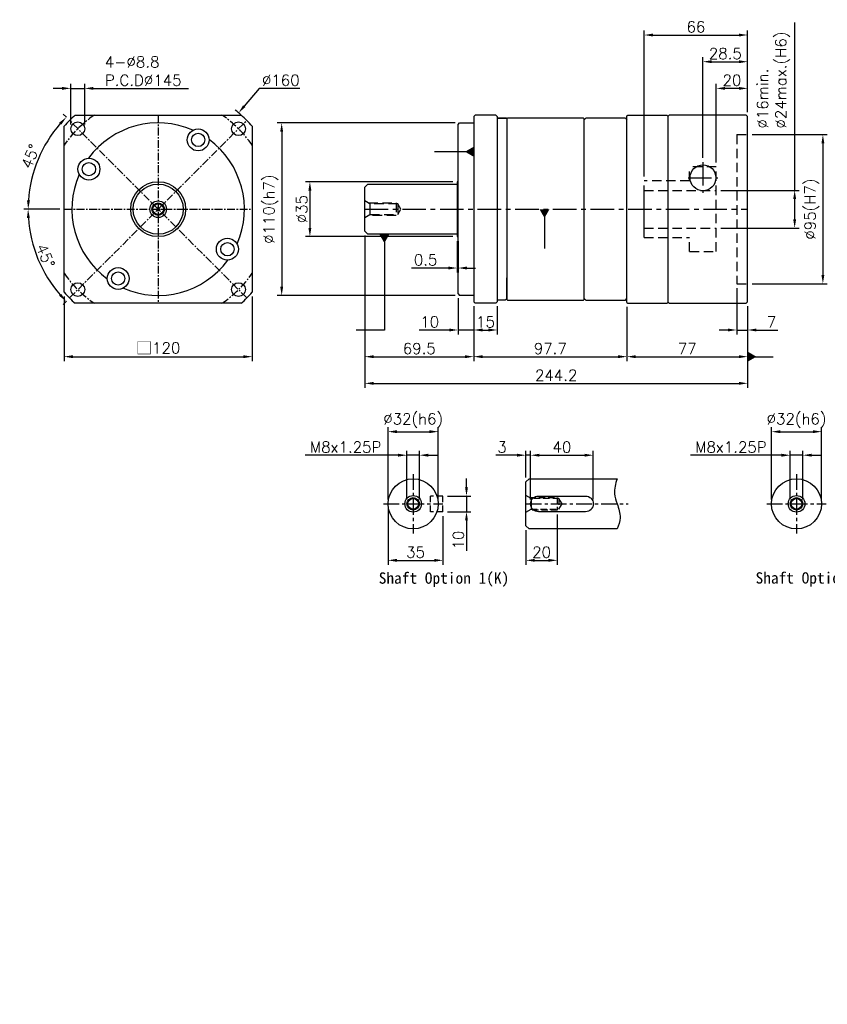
# Model space of a CAD drawing. Header units: millimetres. Extents: x -264 to 775, y -19 to 608.
# Tile 1 of 2: x -264 to 251, y -19 to 608. Entities that reach past the tile are written whole.
import ezdxf

# ---------------------------------------------------------------- set-up
doc = ezdxf.new("R2010")
doc.units = ezdxf.units.MM
doc.header["$LTSCALE"] = 4
doc.linetypes.add('CENTER', pattern=[2, 1.25, -0.25, 0.25, -0.25])
doc.linetypes.add('DASHED', pattern=[0.75, 0.5, -0.25])
for name, color, linetype in [('DIM', 6, 'Continuous'), ('MF120X1-010', 7, 'Continuous'), ('MF120X1-011', 7, 'Continuous'), ('MF120X1-012', 7, 'Continuous'), ('MF120X1-211', 7, 'Continuous'), ('圖框', 7, 'Continuous')]:
    doc.layers.add(name, color=color, linetype=linetype)
doc.styles.get("Standard").update_dxf_attribs({"font": 'romans.shx'})
doc.dimstyles.new('R', dxfattribs={"dimscale": 2.8, "dimtxt": 2.5, "dimasz": 2, "dimexe": 1, "dimexo": 1, "dimgap": 0.6, "dimtad": 1, "dimtoh": 1, "dimdec": 4, "dimdsep": 46, "dimtxsty": 'Standard', "dimcen": 0.5, "dimdle": 1, "dimclrt": 7, "dimadec": 4, "dimazin": 2, "dimtfac": 1, "dimtdec": 4, "dimtofl": 0, "dimtmove": 0, "dimatfit": 3, "dimfxl": 0, "dimtolj": 1, "dimarcsym": 0})
doc.dimstyles.get("Standard").update_dxf_attribs({"dimscale": 2.8, "dimtxt": 2.5, "dimasz": 2, "dimexe": 1, "dimexo": 1, "dimgap": 0.6, "dimtad": 1, "dimdec": 4, "dimdsep": 46, "dimtxsty": 'Standard', "dimcen": 0.5, "dimdle": 1, "dimclrt": 7, "dimadec": 4, "dimazin": 2, "dimtfac": 1, "dimtdec": 4, "dimtofl": 0, "dimtmove": 0, "dimatfit": 3, "dimfxl": 0, "dimtolj": 1, "dimarcsym": 0})

# ---------------------------------------------------------------- blocks, each defined once
blk = doc.blocks.new('*D24')
at = {"layer": 'Defpoints', "color": 0, "ltscale": 2}
for p in [(-119.05, 544.18), (-235.62, 487.61), (-115.62, 487.61), (-255.76, 466.13), (-232.19, 431.04)]:
    blk.add_point(p, dxfattribs=at)
at = {"layer": '圖框', "color": 0, "lineweight": -2, "ltscale": 2}
for p, q in [((-238.42, 487.61), (-261.39, 487.61)), ((-234.17, 429.06), (-236.27, 426.96))]:
    blk.add_line(p, q, dxfattribs=at)
blk.add_arc((-175.62, 487.61), 82.97, 183.86796, 221.13204, dxfattribs=at)
at = {"layer": '圖框', "color": 0, "ltscale": 2}
for points in [[(-259.33, 481.98), (-257.47, 482.04), (-258.59, 487.61)], [(-237.43, 433.67), (-238.79, 432.39), (-234.29, 428.94)]]:
    blk.add_solid(points, dxfattribs=at)
at = {"layer": '圖框', "color": 7, "ltscale": 2, "insert": (-247.49, 457.84), "char_height": 7, "attachment_point": 5, "rotation": 292.5}
blk.add_mtext('\\A1;45°', dxfattribs=at)
blk = doc.blocks.new('*D25')
at = {"layer": 'Defpoints', "color": 0, "ltscale": 2}
for p in [(-232.19, 544.18), (-247.42, 529.06), (-235.62, 487.61), (-115.62, 487.61), (-119.05, 431.04)]:
    blk.add_point(p, dxfattribs=at)
at = {"layer": '圖框', "color": 0, "lineweight": -2, "ltscale": 2}
for p, q in [((-234.17, 546.16), (-236.22, 548.21)), ((-238.42, 487.61), (-261.32, 487.61))]:
    blk.add_line(p, q, dxfattribs=at)
blk.add_arc((-175.62, 487.61), 82.9, 138.87106, 176.12894, dxfattribs=at)
at = {"layer": '圖框', "color": 0, "ltscale": 2}
for points in [[(-238.75, 542.77), (-237.38, 541.5), (-234.24, 546.23)], [(-257.4, 493.17), (-259.27, 493.24), (-258.52, 487.61)]]:
    blk.add_solid(points, dxfattribs=at)
at = {"layer": '圖框', "color": 7, "ltscale": 2, "insert": (-257, 521.31), "char_height": 7, "attachment_point": 5, "rotation": 67.5}
blk.add_mtext('\\A1;45°', dxfattribs=at)
blk = doc.blocks.new('*D13')
at = {"layer": 'Defpoints', "color": 0, "ltscale": 2}
for p in [(-222.49, 564.61), (-231.29, 538.87), (-222.49, 538.87)]:
    blk.add_point(p, dxfattribs=at)
at = {"layer": '圖框', "color": 0, "lineweight": -2, "ltscale": 2}
for p, q in [((-231.29, 541.67), (-231.29, 567.41)), ((-222.49, 541.67), (-222.49, 567.41)), ((-236.89, 564.61), (-242.49, 564.61)), ((-231.29, 564.61), (-222.49, 564.61)), ((-216.89, 564.61), (-156.26, 564.61))]:
    blk.add_line(p, q, dxfattribs=at)
at = {"layer": '圖框', "color": 0, "ltscale": 2}
for points in [[(-236.89, 565.54), (-236.89, 563.67), (-231.29, 564.61)], [(-216.89, 565.54), (-216.89, 563.67), (-222.49, 564.61)]]:
    blk.add_solid(points, dxfattribs=at)
at = {"layer": '圖框', "color": 7, "ltscale": 2, "insert": (-209.61, 584.95), "char_height": 7, "attachment_point": 1}
blk.add_mtext('\\A1;4-%%C8.8\\PP.C.D%%C145', dxfattribs=at)
blk = doc.blocks.new('*D26')
at = {"layer": 'Defpoints', "color": 0, "ltscale": 2}
for p in [(-124.31, 548.99), (-226.93, 426.23)]:
    blk.add_point(p, dxfattribs=at)
at = {"layer": '圖框', "color": 0, "lineweight": -2, "ltscale": 2}
for p, q in [((-111.26, 564.61), (-120.72, 553.29)), ((-85.25, 564.61), (-111.26, 564.61)), ((-177.02, 487.61), (-174.22, 487.61)), ((-175.62, 486.21), (-175.62, 489.01))]:
    blk.add_line(p, q, dxfattribs=at)
blk.add_arc((-175.62, 487.61), 80, 48.59038, 52.11503, dxfattribs=at)
at = {"layer": '圖框', "color": 0, "ltscale": 2}
blk.add_solid([(-121.44, 553.88), (-120.01, 552.69), (-124.31, 548.99)], dxfattribs=at)
at = {"layer": '圖框', "color": 7, "ltscale": 2, "insert": (-97.41, 569.79), "char_height": 7, "attachment_point": 5}
blk.add_mtext('\\A1;∅160', dxfattribs=at)
blk = doc.blocks.new('*D30')
at = {"layer": 'Defpoints', "color": 0, "ltscale": 2}
for p in [(15.16, 505.11), (-78.84, 470.11), (15.16, 470.11)]:
    blk.add_point(p, dxfattribs=at)
at = {"layer": '圖框', "color": 0, "lineweight": -2, "ltscale": 2}
for p, q in [((12.36, 505.11), (-81.64, 505.11)), ((-78.84, 499.51), (-78.84, 475.71)), ((12.36, 470.11), (-81.64, 470.11))]:
    blk.add_line(p, q, dxfattribs=at)
at = {"layer": '圖框', "color": 0, "ltscale": 2}
for points in [[(-79.77, 499.51), (-77.91, 499.51), (-78.84, 505.11)], [(-79.77, 475.71), (-77.91, 475.71), (-78.84, 470.11)]]:
    blk.add_solid(points, dxfattribs=at)
at = {"layer": '圖框', "color": 7, "ltscale": 2, "insert": (-84.02, 487.61), "char_height": 7, "attachment_point": 5, "rotation": 90}
blk.add_mtext('\\A1;%%C35', dxfattribs=at)
blk = doc.blocks.new('*D31')
at = {"layer": 'Defpoints', "color": 0, "ltscale": 2}
for p in [(16.66, 542.61), (-96.84, 432.61), (16.66, 432.61)]:
    blk.add_point(p, dxfattribs=at)
at = {"layer": '圖框', "color": 0, "lineweight": -2, "ltscale": 2}
for p, q in [((13.86, 542.61), (-99.64, 542.61)), ((-96.84, 537.01), (-96.84, 438.21)), ((13.86, 432.61), (-99.64, 432.61))]:
    blk.add_line(p, q, dxfattribs=at)
at = {"layer": '圖框', "color": 0, "ltscale": 2}
for points in [[(-97.77, 537.01), (-95.91, 537.01), (-96.84, 542.61)], [(-97.77, 438.21), (-95.91, 438.21), (-96.84, 432.61)]]:
    blk.add_solid(points, dxfattribs=at)
at = {"layer": '圖框', "color": 7, "ltscale": 2, "insert": (-103.85, 487.61), "char_height": 7, "attachment_point": 5, "rotation": 90}
blk.add_mtext('\\A1;%%C110(h7)', dxfattribs=at)
blk = doc.blocks.new('*D32')
at = {"layer": 'Defpoints', "color": 0, "ltscale": 2}
for p in [(15.66, 433.61), (25.66, 428.61), (25.66, 410.61)]:
    blk.add_point(p, dxfattribs=at)
at = {"layer": '圖框', "color": 0, "lineweight": -2, "ltscale": 2}
for p, q in [((15.66, 430.81), (15.66, 407.81)), ((25.66, 425.81), (25.66, 407.81)), ((10.06, 410.61), (-9.23, 410.61)), ((25.66, 410.61), (15.66, 410.61)), ((31.26, 410.61), (36.86, 410.61))]:
    blk.add_line(p, q, dxfattribs=at)
at = {"layer": '圖框', "color": 0, "ltscale": 2}
for points in [[(10.06, 411.54), (10.06, 409.67), (15.66, 410.61)], [(31.26, 411.54), (31.26, 409.67), (25.66, 410.61)]]:
    blk.add_solid(points, dxfattribs=at)
at = {"layer": '圖框', "color": 7, "ltscale": 2, "insert": (-2.39, 415.79), "char_height": 7, "attachment_point": 5}
blk.add_mtext('\\A1;10', dxfattribs=at)
blk = doc.blocks.new('*D15')
at = {"layer": 'Defpoints', "color": 0, "ltscale": 2}
for p in [(25.66, 428.61), (40.66, 428.61), (40.66, 410.61)]:
    blk.add_point(p, dxfattribs=at)
at = {"layer": '圖框', "color": 0, "lineweight": -2, "ltscale": 2}
for p, q in [((25.66, 425.81), (25.66, 407.81)), ((40.66, 425.81), (40.66, 407.81)), ((31.26, 410.61), (35.06, 410.61))]:
    blk.add_line(p, q, dxfattribs=at)
at = {"layer": '圖框', "color": 0, "ltscale": 2}
for points in [[(31.26, 411.54), (31.26, 409.67), (25.66, 410.61)], [(35.06, 411.54), (35.06, 409.67), (40.66, 410.61)]]:
    blk.add_solid(points, dxfattribs=at)
at = {"layer": '圖框', "color": 7, "ltscale": 2, "insert": (33.16, 415.79), "char_height": 7, "attachment_point": 5}
blk.add_mtext('\\A1;15', dxfattribs=at)
blk = doc.blocks.new('*D16')
at = {"layer": 'Defpoints', "color": 0, "ltscale": 2}
for p in [(193.36, 440.11), (200.36, 428.61), (200.36, 410.61)]:
    blk.add_point(p, dxfattribs=at)
at = {"layer": '圖框', "color": 0, "lineweight": -2, "ltscale": 2}
for p, q in [((193.36, 437.31), (193.36, 407.81)), ((200.36, 425.81), (200.36, 407.81)), ((187.76, 410.61), (182.16, 410.61)), ((193.36, 410.61), (200.36, 410.61)), ((205.96, 410.61), (219.59, 410.61))]:
    blk.add_line(p, q, dxfattribs=at)
at = {"layer": '圖框', "color": 0, "ltscale": 2}
for points in [[(187.76, 411.54), (187.76, 409.67), (193.36, 410.61)], [(205.96, 411.54), (205.96, 409.67), (200.36, 410.61)]]:
    blk.add_solid(points, dxfattribs=at)
at = {"layer": '圖框', "color": 7, "ltscale": 2, "insert": (215.57, 415.79), "char_height": 7, "attachment_point": 5}
blk.add_mtext('\\A1;7', dxfattribs=at)
blk = doc.blocks.new('*D17')
at = {"layer": 'Defpoints', "color": 0, "ltscale": 2}
for p in [(-43.84, 473.61), (25.66, 428.61), (25.66, 393.61)]:
    blk.add_point(p, dxfattribs=at)
at = {"layer": '圖框', "color": 0, "lineweight": -2, "ltscale": 2}
for p, q in [((-43.84, 470.81), (-43.84, 390.81)), ((25.66, 425.81), (25.66, 390.81)), ((-38.24, 393.61), (20.06, 393.61))]:
    blk.add_line(p, q, dxfattribs=at)
at = {"layer": '圖框', "color": 0, "ltscale": 2}
for points in [[(-38.24, 394.54), (-38.24, 392.67), (-43.84, 393.61)], [(20.06, 394.54), (20.06, 392.67), (25.66, 393.61)]]:
    blk.add_solid(points, dxfattribs=at)
at = {"layer": '圖框', "color": 7, "ltscale": 2, "insert": (-9.09, 398.79), "char_height": 7, "attachment_point": 5}
blk.add_mtext('\\A1;69.5', dxfattribs=at)
blk = doc.blocks.new('*D18')
at = {"layer": 'Defpoints', "color": 0, "ltscale": 2}
for p in [(25.66, 428.61), (123.36, 428.11), (123.36, 393.61)]:
    blk.add_point(p, dxfattribs=at)
at = {"layer": '圖框', "color": 0, "lineweight": -2, "ltscale": 2}
for p, q in [((25.66, 425.81), (25.66, 390.81)), ((123.36, 425.31), (123.36, 390.81)), ((31.26, 393.61), (117.76, 393.61))]:
    blk.add_line(p, q, dxfattribs=at)
at = {"layer": '圖框', "color": 0, "ltscale": 2}
for points in [[(31.26, 394.54), (31.26, 392.67), (25.66, 393.61)], [(117.76, 394.54), (117.76, 392.67), (123.36, 393.61)]]:
    blk.add_solid(points, dxfattribs=at)
at = {"layer": '圖框', "color": 7, "ltscale": 2, "insert": (74.51, 398.79), "char_height": 7, "attachment_point": 5}
blk.add_mtext('\\A1;97.7', dxfattribs=at)
blk = doc.blocks.new('*D19')
at = {"layer": 'Defpoints', "color": 0, "ltscale": 2}
for p in [(123.36, 428.11), (200.36, 428.61), (200.36, 393.61)]:
    blk.add_point(p, dxfattribs=at)
at = {"layer": '圖框', "color": 0, "lineweight": -2, "ltscale": 2}
for p, q in [((123.36, 425.31), (123.36, 390.81)), ((200.36, 425.81), (200.36, 390.81)), ((128.96, 393.61), (194.76, 393.61))]:
    blk.add_line(p, q, dxfattribs=at)
at = {"layer": '圖框', "color": 0, "ltscale": 2}
for points in [[(128.96, 394.54), (128.96, 392.67), (123.36, 393.61)], [(194.76, 394.54), (194.76, 392.67), (200.36, 393.61)]]:
    blk.add_solid(points, dxfattribs=at)
at = {"layer": '圖框', "color": 7, "ltscale": 2, "insert": (161.86, 398.79), "char_height": 7, "attachment_point": 5}
blk.add_mtext('\\A1;77', dxfattribs=at)
blk = doc.blocks.new('*D20')
at = {"layer": 'Defpoints', "color": 0, "ltscale": 2}
for p in [(200.36, 581.61), (200.36, 546.61), (171.86, 517.61)]:
    blk.add_point(p, dxfattribs=at)
at = {"layer": '圖框', "color": 0, "lineweight": -2, "ltscale": 2}
for p, q in [((171.86, 520.41), (171.86, 584.41)), ((200.36, 549.41), (200.36, 584.41)), ((177.46, 581.61), (194.76, 581.61))]:
    blk.add_line(p, q, dxfattribs=at)
at = {"layer": '圖框', "color": 0, "ltscale": 2}
for points in [[(177.46, 582.54), (177.46, 580.67), (171.86, 581.61)], [(194.76, 582.54), (194.76, 580.67), (200.36, 581.61)]]:
    blk.add_solid(points, dxfattribs=at)
at = {"layer": '圖框', "color": 7, "ltscale": 2, "insert": (186.11, 586.79), "char_height": 7, "attachment_point": 5}
blk.add_mtext('\\A1;28.5', dxfattribs=at)
blk = doc.blocks.new('*D21')
at = {"layer": 'Defpoints', "color": 0, "ltscale": 2}
for p in [(200.36, 598.61), (200.36, 546.61), (134.36, 505.61)]:
    blk.add_point(p, dxfattribs=at)
at = {"layer": '圖框', "color": 0, "lineweight": -2, "ltscale": 2}
for p, q in [((134.36, 508.41), (134.36, 601.41)), ((139.96, 598.61), (194.76, 598.61)), ((200.36, 549.41), (200.36, 601.41))]:
    blk.add_line(p, q, dxfattribs=at)
at = {"layer": '圖框', "color": 0, "ltscale": 2}
for points in [[(139.96, 599.54), (139.96, 597.67), (134.36, 598.61)], [(194.76, 599.54), (194.76, 597.67), (200.36, 598.61)]]:
    blk.add_solid(points, dxfattribs=at)
at = {"layer": '圖框', "color": 7, "ltscale": 2, "insert": (167.36, 603.79), "char_height": 7, "attachment_point": 5}
blk.add_mtext('\\A1;66', dxfattribs=at)
blk = doc.blocks.new('*D12')
at = {"layer": 'Defpoints', "color": 0, "ltscale": 2}
for p in [(180.36, 499.61), (180.36, 475.61), (230.36, 475.61)]:
    blk.add_point(p, dxfattribs=at)
at = {"layer": '圖框', "color": 0, "lineweight": -2, "ltscale": 2}
for p, q in [((230.36, 499.61), (230.36, 606.69)), ((183.16, 499.61), (233.16, 499.61)), ((230.36, 481.21), (230.36, 494.01)), ((183.16, 475.61), (233.16, 475.61))]:
    blk.add_line(p, q, dxfattribs=at)
at = {"layer": '圖框', "color": 0, "ltscale": 2}
for points in [[(229.43, 494.01), (231.29, 494.01), (230.36, 499.61)], [(229.43, 481.21), (231.29, 481.21), (230.36, 475.61)]]:
    blk.add_solid(points, dxfattribs=at)
at = {"layer": '圖框', "color": 7, "ltscale": 2, "insert": (206.35, 539.01), "char_height": 7, "attachment_point": 1, "rotation": 90}
blk.add_mtext('\\A1;%%C16min.\\P%%C24max.(H6)', dxfattribs=at)
blk = doc.blocks.new('*D22')
at = {"layer": 'Defpoints', "color": 0, "ltscale": 2}
for p in [(200.36, 535.11), (200.36, 440.11), (248.36, 440.11)]:
    blk.add_point(p, dxfattribs=at)
at = {"layer": '圖框', "color": 0, "lineweight": -2, "ltscale": 2}
for p, q in [((203.16, 535.11), (251.16, 535.11)), ((248.36, 529.51), (248.36, 445.71)), ((203.16, 440.11), (251.16, 440.11))]:
    blk.add_line(p, q, dxfattribs=at)
at = {"layer": '圖框', "color": 0, "ltscale": 2}
for points in [[(247.43, 529.51), (249.29, 529.51), (248.36, 535.11)], [(247.43, 445.71), (249.29, 445.71), (248.36, 440.11)]]:
    blk.add_solid(points, dxfattribs=at)
at = {"layer": '圖框', "color": 7, "ltscale": 2, "insert": (241.35, 487.68), "char_height": 7, "attachment_point": 5, "rotation": 90}
blk.add_mtext('\\A1;%%c95(H7)', dxfattribs=at)
blk = doc.blocks.new('*D23')
at = {"layer": 'Defpoints', "color": 0, "ltscale": 2}
for p in [(-43.84, 473.61), (200.36, 428.61), (200.36, 376.61)]:
    blk.add_point(p, dxfattribs=at)
at = {"layer": '圖框', "color": 0, "lineweight": -2, "ltscale": 2}
for p, q in [((-43.84, 470.81), (-43.84, 373.81)), ((200.36, 425.81), (200.36, 373.81)), ((-38.24, 376.61), (194.76, 376.61))]:
    blk.add_line(p, q, dxfattribs=at)
at = {"layer": '圖框', "color": 0, "ltscale": 2}
for points in [[(-38.24, 377.54), (-38.24, 375.67), (-43.84, 376.61)], [(194.76, 377.54), (194.76, 375.67), (200.36, 376.61)]]:
    blk.add_solid(points, dxfattribs=at)
at = {"layer": '圖框', "color": 7, "ltscale": 2, "insert": (78.26, 381.79), "char_height": 7, "attachment_point": 5}
blk.add_mtext('\\A1;244.2', dxfattribs=at)
blk = doc.blocks.new('*D33')
at = {"color": 0, "lineweight": -2}
for p, q in [((-235.62, 431.89), (-235.62, 390.81)), ((-115.62, 431.89), (-115.62, 390.81)), ((-230.02, 393.61), (-121.22, 393.61))]:
    blk.add_line(p, q, dxfattribs=at)
at = {"color": 0}
for points in [[(-230.02, 394.54), (-230.02, 392.67), (-235.62, 393.61)], [(-121.22, 394.54), (-121.22, 392.67), (-115.62, 393.61)]]:
    blk.add_solid(points, dxfattribs=at)
at = {"layer": 'Defpoints', "color": 0}
for p in [(-235.62, 434.69), (-115.62, 434.69), (-115.62, 393.61)]:
    blk.add_point(p, dxfattribs=at)
at = {"color": 7, "insert": (-175.62, 399.08), "char_height": 7, "attachment_point": 5}
blk.add_mtext('\\A1;{\\fPMingLiU|b0|i0|c136|p18;\\H1.083x;\\C0;□}120', dxfattribs=at)
blk = doc.blocks.new('*D41')
at = {"color": 0, "lineweight": -2}
for p, q in [((15.16, 467.31), (15.16, 447.31)), ((15.66, 467.31), (15.66, 447.31)), ((9.56, 450.11), (-14.07, 450.11)), ((21.26, 450.11), (26.86, 450.11))]:
    blk.add_line(p, q, dxfattribs=at)
at = {"color": 0}
for points in [[(9.56, 451.04), (9.56, 449.17), (15.16, 450.11)], [(21.26, 451.04), (21.26, 449.17), (15.66, 450.11)]]:
    blk.add_solid(points, dxfattribs=at)
at = {"layer": 'Defpoints', "color": 0}
for p in [(15.16, 470.11), (15.66, 470.11), (15.16, 450.11)]:
    blk.add_point(p, dxfattribs=at)
at = {"color": 7, "insert": (-5.05, 455.29), "char_height": 7, "attachment_point": 5}
blk.add_mtext('\\A1;0.5', dxfattribs=at)
blk = doc.blocks.new('_DatumFilled')
at = {"color": 0, "linetype": 'ByBlock'}
blk.add_solid([(0, 0.58), (-1, 0), (0, -0.58)], dxfattribs=at)
blk = doc.blocks.new('A$C60D07DDE')
at = {"layer": 'MF120X1-012', "color": 0, "ltscale": 2}
for radius in [16, 5.3, 4, 3.4]:
    blk.add_circle((16, 16), radius, dxfattribs=at)
blk = doc.blocks.new('*D44')
at = {"layer": 'Defpoints', "color": 0, "ltscale": 2}
for p in [(3.03, 345.81), (-28.97, 299.81), (3.03, 299.81)]:
    blk.add_point(p, dxfattribs=at)
at = {"layer": '圖框', "color": 0, "lineweight": -2, "ltscale": 2}
for p, q in [((-28.97, 302.61), (-28.97, 348.61)), ((-23.37, 345.81), (-2.57, 345.81)), ((3.03, 302.61), (3.03, 348.61))]:
    blk.add_line(p, q, dxfattribs=at)
at = {"layer": '圖框', "color": 0, "ltscale": 2}
for points in [[(-23.37, 346.74), (-23.37, 344.88), (-28.97, 345.81)], [(-2.57, 346.74), (-2.57, 344.88), (3.03, 345.81)]]:
    blk.add_solid(points, dxfattribs=at)
at = {"layer": '圖框', "color": 7, "ltscale": 2, "insert": (-12.97, 352.82), "char_height": 7, "attachment_point": 5}
blk.add_mtext('\\A1;%%C32(h6)', dxfattribs=at)
blk = doc.blocks.new('*D45')
at = {"layer": 'Defpoints', "color": 0, "ltscale": 2}
for p in [(-8.97, 330.81), (-16.97, 299.81), (-8.97, 299.81)]:
    blk.add_point(p, dxfattribs=at)
at = {"layer": '圖框', "color": 0, "lineweight": -2, "ltscale": 2}
for p, q in [((-16.97, 302.61), (-16.97, 333.61)), ((-8.97, 302.61), (-8.97, 333.61)), ((-22.57, 330.81), (-81.9, 330.81)), ((-8.97, 330.81), (-16.97, 330.81)), ((-3.37, 330.81), (2.23, 330.81))]:
    blk.add_line(p, q, dxfattribs=at)
at = {"layer": '圖框', "color": 0, "ltscale": 2}
for points in [[(-22.57, 331.74), (-22.57, 329.88), (-16.97, 330.81)], [(-3.37, 331.74), (-3.37, 329.88), (-8.97, 330.81)]]:
    blk.add_solid(points, dxfattribs=at)
at = {"layer": '圖框', "color": 7, "ltscale": 2, "insert": (-56.05, 335.99), "char_height": 7, "attachment_point": 5}
blk.add_mtext('\\A1;M8x1.25P', dxfattribs=at)
blk = doc.blocks.new('*D46')
at = {"layer": 'Defpoints', "color": 0, "ltscale": 2}
for p in [(6.03, 304.81), (6.03, 294.81), (21.03, 294.81)]:
    blk.add_point(p, dxfattribs=at)
at = {"layer": '圖框', "color": 0, "lineweight": -2, "ltscale": 2}
for p, q in [((21.03, 310.41), (21.03, 316.01)), ((8.83, 304.81), (23.83, 304.81)), ((21.03, 304.81), (21.03, 294.81)), ((8.83, 294.81), (23.83, 294.81)), ((21.03, 289.21), (21.03, 269.92))]:
    blk.add_line(p, q, dxfattribs=at)
at = {"layer": '圖框', "color": 0, "ltscale": 2}
for points in [[(20.1, 310.41), (21.96, 310.41), (21.03, 304.81)], [(20.1, 289.21), (21.96, 289.21), (21.03, 294.81)]]:
    blk.add_solid(points, dxfattribs=at)
at = {"layer": '圖框', "color": 7, "ltscale": 2, "insert": (15.85, 276.76), "char_height": 7, "attachment_point": 5, "rotation": 90}
blk.add_mtext('\\A1;10', dxfattribs=at)
blk = doc.blocks.new('*D47')
at = {"layer": 'Defpoints', "color": 0, "ltscale": 2}
for p in [(-28.97, 299.81), (6.03, 294.81), (6.03, 263.81)]:
    blk.add_point(p, dxfattribs=at)
at = {"layer": '圖框', "color": 0, "lineweight": -2, "ltscale": 2}
for p, q in [((-28.97, 297.01), (-28.97, 261.01)), ((6.03, 292.01), (6.03, 261.01)), ((-23.37, 263.81), (0.43, 263.81))]:
    blk.add_line(p, q, dxfattribs=at)
at = {"layer": '圖框', "color": 0, "ltscale": 2}
for points in [[(-23.37, 264.74), (-23.37, 262.88), (-28.97, 263.81)], [(0.43, 264.74), (0.43, 262.88), (6.03, 263.81)]]:
    blk.add_solid(points, dxfattribs=at)
at = {"layer": '圖框', "color": 7, "ltscale": 2, "insert": (-11.47, 268.99), "char_height": 7, "attachment_point": 5}
blk.add_mtext('\\A1;35', dxfattribs=at)
blk = doc.blocks.new('*D48')
at = {"layer": 'Defpoints', "color": 0, "ltscale": 2}
for p in [(61.92, 330.81), (58.92, 313.81), (61.92, 299.81)]:
    blk.add_point(p, dxfattribs=at)
at = {"layer": '圖框', "color": 0, "lineweight": -2, "ltscale": 2}
for p, q in [((58.92, 316.61), (58.92, 333.61)), ((61.92, 302.61), (61.92, 333.61)), ((53.32, 330.81), (39.69, 330.81)), ((61.92, 330.81), (58.92, 330.81)), ((67.52, 330.81), (73.12, 330.81))]:
    blk.add_line(p, q, dxfattribs=at)
at = {"layer": '圖框', "color": 0, "ltscale": 2}
for points in [[(53.32, 331.74), (53.32, 329.88), (58.92, 330.81)], [(67.52, 331.74), (67.52, 329.88), (61.92, 330.81)]]:
    blk.add_solid(points, dxfattribs=at)
at = {"layer": '圖框', "color": 7, "ltscale": 2, "insert": (43.7, 335.99), "char_height": 7, "attachment_point": 5}
blk.add_mtext('\\A1;3', dxfattribs=at)
blk = doc.blocks.new('*D49')
at = {"layer": 'Defpoints', "color": 0, "ltscale": 2}
for p in [(101.92, 330.81), (61.92, 299.81), (101.92, 299.81)]:
    blk.add_point(p, dxfattribs=at)
at = {"layer": '圖框', "color": 0, "lineweight": -2, "ltscale": 2}
for p, q in [((61.92, 302.61), (61.92, 333.61)), ((101.92, 302.61), (101.92, 333.61)), ((67.52, 330.81), (96.32, 330.81))]:
    blk.add_line(p, q, dxfattribs=at)
at = {"layer": '圖框', "color": 0, "ltscale": 2}
for points in [[(67.52, 331.74), (67.52, 329.88), (61.92, 330.81)], [(96.32, 331.74), (96.32, 329.88), (101.92, 330.81)]]:
    blk.add_solid(points, dxfattribs=at)
at = {"layer": '圖框', "color": 7, "ltscale": 2, "insert": (81.92, 335.99), "char_height": 7, "attachment_point": 5}
blk.add_mtext('\\A1;40', dxfattribs=at)
blk = doc.blocks.new('*D50')
at = {"layer": 'Defpoints', "color": 0, "ltscale": 2}
for p in [(78.92, 295.81), (58.92, 285.81), (78.92, 263.81)]:
    blk.add_point(p, dxfattribs=at)
at = {"layer": '圖框', "color": 0, "lineweight": -2, "ltscale": 2}
for p, q in [((78.92, 293.01), (78.92, 261.01)), ((58.92, 283.01), (58.92, 261.01)), ((64.52, 263.81), (73.32, 263.81))]:
    blk.add_line(p, q, dxfattribs=at)
at = {"layer": '圖框', "color": 0, "ltscale": 2}
for points in [[(64.52, 264.74), (64.52, 262.88), (58.92, 263.81)], [(73.32, 264.74), (73.32, 262.88), (78.92, 263.81)]]:
    blk.add_solid(points, dxfattribs=at)
at = {"layer": '圖框', "color": 7, "ltscale": 2, "insert": (68.92, 268.99), "char_height": 7, "attachment_point": 5}
blk.add_mtext('\\A1;20', dxfattribs=at)
blk = doc.blocks.new('*D51')
at = {"layer": 'Defpoints', "color": 0, "ltscale": 2}
for p in [(247.54, 345.81), (215.54, 299.81), (247.54, 299.81)]:
    blk.add_point(p, dxfattribs=at)
at = {"layer": '圖框', "color": 0, "lineweight": -2, "ltscale": 2}
for p, q in [((215.54, 302.61), (215.54, 348.61)), ((221.14, 345.81), (241.94, 345.81)), ((247.54, 302.61), (247.54, 348.61))]:
    blk.add_line(p, q, dxfattribs=at)
at = {"layer": '圖框', "color": 0, "ltscale": 2}
for points in [[(221.14, 346.74), (221.14, 344.88), (215.54, 345.81)], [(241.94, 346.74), (241.94, 344.88), (247.54, 345.81)]]:
    blk.add_solid(points, dxfattribs=at)
at = {"layer": '圖框', "color": 7, "ltscale": 2, "insert": (231.54, 352.82), "char_height": 7, "attachment_point": 5}
blk.add_mtext('\\A1;%%C32(h6)', dxfattribs=at)
blk = doc.blocks.new('*D52')
at = {"layer": 'Defpoints', "color": 0, "ltscale": 2}
for p in [(235.54, 330.81), (227.54, 299.81), (235.54, 299.81)]:
    blk.add_point(p, dxfattribs=at)
at = {"layer": '圖框', "color": 0, "lineweight": -2, "ltscale": 2}
for p, q in [((227.54, 302.61), (227.54, 333.61)), ((235.54, 302.61), (235.54, 333.61)), ((221.94, 330.81), (163.86, 330.81)), ((235.54, 330.81), (227.54, 330.81)), ((241.14, 330.81), (246.74, 330.81))]:
    blk.add_line(p, q, dxfattribs=at)
at = {"layer": '圖框', "color": 0, "ltscale": 2}
for points in [[(221.94, 331.74), (221.94, 329.88), (227.54, 330.81)], [(241.14, 331.74), (241.14, 329.88), (235.54, 330.81)]]:
    blk.add_solid(points, dxfattribs=at)
at = {"layer": '圖框', "color": 7, "ltscale": 2, "insert": (189.71, 335.99), "char_height": 7, "attachment_point": 5}
blk.add_mtext('\\A1;M8x1.25P', dxfattribs=at)
blk = doc.blocks.new('*D54')
at = {"color": 0, "lineweight": -2}
for p, q in [((180.36, 517.41), (180.36, 567.41)), ((200.36, 549.41), (200.36, 567.41)), ((194.76, 564.61), (185.96, 564.61))]:
    blk.add_line(p, q, dxfattribs=at)
at = {"color": 0}
for points in [[(185.96, 565.54), (185.96, 563.67), (180.36, 564.61)], [(194.76, 565.54), (194.76, 563.67), (200.36, 564.61)]]:
    blk.add_solid(points, dxfattribs=at)
at = {"layer": 'Defpoints', "color": 0}
for p in [(180.36, 564.61), (200.36, 546.61), (180.36, 514.61)]:
    blk.add_point(p, dxfattribs=at)
at = {"color": 7, "insert": (190.36, 569.79), "char_height": 7, "attachment_point": 5}
blk.add_mtext('\\A1;20', dxfattribs=at)

msp = doc.modelspace()

# ---------------------------------------------------------------- linework, layer by layer
at = {"color": 0}
for p, q in [((25.66149, 546.60736), (25.66149, 428.60736)), ((46.66149, 430.60736), (46.66149, 443.80736))]:
    msp.add_line(p, q, dxfattribs=at)
at = {"color": 0, "ltscale": 3}
for p, q in [((150.36149, 547.60736), (149.36149, 546.60736)), ((149.36149, 546.60736), (149.36149, 428.60736)), ((149.36149, 546.60736), (149.36149, 525.10736)), ((199.36149, 547.60736), (150.36149, 547.60736)), ((200.36149, 546.60736), (199.36149, 547.60736)), ((200.36149, 428.60736), (200.36149, 546.60736)), ((96.16149, 544.60736), (97.16149, 545.60736)), ((96.16149, 430.60736), (96.16149, 545.10736)), ((-43.83851, 501.60736), (-41.83851, 503.60736)), ((-41.83851, 503.60736), (15.16149, 503.60736)), ((15.66149, 505.10736), (15.16149, 505.10736)), ((15.16149, 505.10736), (15.16149, 470.10736)), ((-43.83851, 473.60736), (-43.83851, 501.60736)), ((-40.54761, 491.00736), (-40.54761, 484.20736)), ((-41.83851, 471.60736), (-43.83851, 473.60736)), ((15.16149, 471.60736), (-41.83851, 471.60736)), ((15.16149, 470.10736), (15.66149, 470.10736)), ((149.36149, 450.10736), (149.36149, 428.60736)), ((97.16149, 429.60736), (96.16149, 430.60736)), ((149.36149, 428.60736), (150.36149, 427.60736)), ((150.36149, 427.60736), (199.36149, 427.60736)), ((199.36149, 427.60736), (200.36149, 428.60736))]:
    msp.add_line(p, q, dxfattribs=at)
at = {"ltscale": 3}
for p, q in [((97.16149, 545.60736), (96.16149, 544.60736)), ((96.16149, 430.10736), (96.16149, 544.60736)), ((122.36149, 545.60736), (97.16149, 545.60736)), ((122.36149, 545.60736), (123.36149, 544.60736)), ((123.36149, 430.60736), (123.36149, 544.60736)), ((96.16149, 430.60736), (97.16149, 429.60736)), ((97.16149, 429.60736), (122.36149, 429.60736)), ((122.36149, 429.60736), (123.36149, 430.60736))]:
    msp.add_line(p, q, dxfattribs=at)
at = {"color": 0, "linetype": 'DASHED', "ltscale": 3}
for p, q in [((193.36149, 535.10736), (193.36149, 440.10736)), ((193.36149, 535.10736), (200.36149, 535.10736)), ((180.36149, 514.60736), (163.36149, 514.60736)), ((163.36149, 505.60736), (163.36149, 514.60736)), ((180.36149, 460.60736), (180.36149, 514.60736)), ((163.36149, 505.60736), (134.36149, 505.60736)), ((134.36149, 469.60736), (134.36149, 505.60736)), ((134.36149, 499.60736), (180.36149, 499.60736)), ((134.36149, 475.60736), (134.36149, 499.60736)), ((200.36149, 499.60736), (203.36149, 499.60736)), ((-22.74954, 491.00736), (-22.74954, 484.20736)), ((134.36149, 475.60736), (180.36149, 475.60736)), ((200.36149, 475.60736), (203.36149, 475.60736)), ((134.36149, 469.60736), (163.36149, 469.60736)), ((163.36149, 460.60736), (163.36149, 469.60736)), ((163.36149, 460.60736), (180.36149, 460.60736)), ((193.36149, 440.10736), (200.36149, 440.10736))]:
    msp.add_line(p, q, dxfattribs=at)
at = {"color": 0, "linetype": 'CENTER', "ltscale": 3}
for p, q in [((171.86149, 517.60736), (171.86149, 498.10736)), ((162.36149, 507.60736), (181.36149, 507.60736)), ((-43.83851, 487.60736), (200.36149, 487.60736))]:
    msp.add_line(p, q, dxfattribs=at)
at = {"color": 0, "linetype": 'DASHED', "ltscale": 3}
for points in [[(-43.83851, 482.30736), (-40.54761, 484.20736), (-22.74954, 484.20736), (-20.78655, 487.60736), (-22.74954, 491.00736), (-40.54761, 491.00736), (-43.83851, 492.90736)], [(-41.58684, 491.60736), (-23.83851, 491.60736), (-23.83851, 483.60736), (-41.58684, 483.60736)]]:
    msp.add_lwpolyline(points, dxfattribs=at)
at = {"color": 0}
msp.add_circle((-175.62037, 487.60736), 17.5, dxfattribs=at)
at = {"layer": 'MF120X1-010'}
for p, q in [((-228.5354, 547.60736), (-122.70534, 547.60736)), ((25.66149, 546.60736), (26.66149, 547.60736)), ((39.66149, 547.60736), (26.66149, 547.60736)), ((40.66149, 546.60736), (39.66149, 547.60736)), ((40.66149, 546.60736), (40.66149, 428.60736)), ((-235.62037, 434.69234), (-235.62037, 540.52239)), ((-115.62037, 540.52239), (-115.62037, 434.69234)), ((15.66149, 541.60736), (16.66149, 542.60736)), ((15.66149, 487.60736), (15.66149, 541.60736)), ((16.66149, 542.60736), (25.66149, 542.60736)), ((40.66149, 545.60736), (46.46149, 545.60736)), ((46.46149, 545.60736), (40.66149, 545.60736)), ((46.46149, 545.60736), (46.66149, 545.40736)), ((46.66149, 545.40736), (46.46149, 545.60736)), ((46.66149, 545.40736), (46.66149, 531.40736)), ((15.66149, 433.60736), (15.66149, 487.60736)), ((15.66149, 433.60736), (16.66149, 432.60736)), ((-122.70534, 427.60736), (-228.5354, 427.60736)), ((25.66149, 432.60736), (16.66149, 432.60736)), ((25.66149, 428.60736), (26.66149, 427.60736)), ((39.66149, 427.60736), (26.66149, 427.60736)), ((40.66149, 428.60736), (39.66149, 427.60736)), ((45.66149, 429.60736), (40.66149, 429.60736)), ((46.66149, 430.60736), (45.66149, 429.60736))]:
    msp.add_line(p, q, dxfattribs=at)
at = {"layer": 'MF120X1-010', "color": 0, "linetype": 'CENTER'}
for p, q in [((-175.62037, 547.60736), (-175.62037, 427.60736)), ((-119.05183, 431.03882), (-232.18891, 544.17591)), ((-232.18891, 431.03882), (-119.05183, 544.17591)), ((-235.62037, 487.60736), (-115.62037, 487.60736))]:
    msp.add_line(p, q, dxfattribs=at)
at = {"layer": 'MF120X1-010'}
for centre, radius in [((-226.88561, 538.87261), 4.4), ((-124.35513, 538.87261), 4.4), ((-150.12037, 531.77466), 7), ((-150.12037, 531.77466), 4.25), ((-219.78767, 513.10736), 7), ((-219.78767, 513.10736), 4.25), ((-131.45307, 462.10736), 7), ((-131.45307, 462.10736), 4.25), ((-201.12037, 443.44007), 7), ((-201.12037, 443.44007), 4.25), ((-226.88561, 436.34212), 4.4), ((-124.35513, 436.34212), 4.4)]:
    msp.add_circle(centre, radius, dxfattribs=at)
for radius, start, end in [(80, 131.40962211, 138.59037789), (80, 41.40962211, 48.59037789), (55, 66.21765025, 143.78234975), (55, 336.21765025, 53.78234975), (55, 156.21765025, 233.78234975), (55, 246.21765025, 323.78234975), (80, 221.40962211, 228.59037789), (80, 311.40962211, 318.59037789)]:
    msp.add_arc((-175.62037, 487.60736), radius, start, end, dxfattribs=at)
at = {"layer": 'MF120X1-010', "color": 0, "linetype": 'CENTER'}
for start, end in [(124.14842434, 145.85157566), (34.14842434, 55.85157566), (214.14842434, 235.85157566), (304.14842434, 325.85157566)]:
    msp.add_arc((-175.62037, 487.60736), 72.5, start, end, dxfattribs=at)
at = {"layer": 'MF120X1-011'}
for p, q in [((46.66149, 545.10736), (47.16149, 545.60736)), ((47.16149, 545.60736), (46.66149, 545.10736)), ((46.66149, 545.10736), (46.66149, 430.10736)), ((46.66149, 545.10736), (46.66149, 430.10736)), ((95.66149, 545.60736), (47.16149, 545.60736)), ((95.66149, 545.60736), (96.16149, 545.10736)), ((123.36149, 430.10736), (123.36149, 545.10736)), ((46.66149, 430.10736), (47.16149, 429.60736)), ((47.16149, 429.60736), (46.66149, 430.10736)), ((47.16149, 429.60736), (95.66149, 429.60736)), ((95.66149, 429.60736), (96.16149, 430.10736))]:
    msp.add_line(p, q, dxfattribs=at)
at = {"layer": 'MF120X1-012', "color": 0, "linetype": 'CENTER', "ltscale": 2}
for p, q in [((-12.97061, 318.81031), (-12.97061, 280.81031)), ((231.5363, 318.81031), (231.5363, 280.81031)), ((-31.97061, 299.81031), (6.02939, 299.81031)), ((212.5363, 299.81031), (250.5363, 299.81031))]:
    msp.add_line(p, q, dxfattribs=at)
at = {"layer": 'MF120X1-012', "color": 0, "ltscale": 2}
for p, q in [((58.91569, 313.81031), (60.91569, 315.81031)), ((58.91569, 285.81031), (58.91569, 313.81031)), ((60.91569, 315.81031), (117.11569, 315.81031)), ((62.20659, 303.21031), (62.20659, 296.41031)), ((60.91569, 283.81031), (58.91569, 285.81031)), ((117.11569, 283.81031), (60.91569, 283.81031))]:
    msp.add_line(p, q, dxfattribs=at)
at = {"layer": 'MF120X1-012', "color": 0, "linetype": 'DASHED', "ltscale": 2}
for p, q in [((-1.97061, 294.81031), (-1.97061, 304.81031)), ((6.02939, 304.81031), (-1.97061, 304.81031)), ((6.02939, 294.81031), (6.02939, 304.81031)), ((80.00467, 303.21031), (80.00467, 296.41031)), ((6.02939, 294.81031), (-1.97061, 294.81031))]:
    msp.add_line(p, q, dxfattribs=at)
for points in [[(58.91569, 294.51031), (62.20659, 296.41031), (80.00467, 296.41031), (81.96766, 299.81031), (80.00467, 303.21031), (62.20659, 303.21031), (58.91569, 305.11031)], [(61.16736, 303.81031), (78.91569, 303.81031), (78.91569, 295.81031), (61.16736, 295.81031)]]:
    msp.add_lwpolyline(points, dxfattribs=at)
at = {"layer": 'MF120X1-012', "color": 0, "ltscale": 2}
msp.add_lwpolyline([(66.91569, 304.81031), (96.91569, 304.81031, -1), (96.91569, 294.81031), (66.91569, 294.81031, -1)], format="xyb", close=True, dxfattribs=at)
for centre, radius in [((-12.97061, 299.81031), 16), ((231.5363, 299.81031), 16), ((-12.97061, 299.81031), 5.3), ((-12.97061, 299.81031), 4), ((-12.97061, 299.81031), 3.4), ((231.5363, 299.81031), 5.3), ((231.5363, 299.81031), 4), ((231.5363, 299.81031), 3.4)]:
    msp.add_circle(centre, radius, dxfattribs=at)
at = {"layer": 'MF120X1-211'}
for p, q in [((123.36149, 547.10736), (123.86149, 547.60736)), ((123.36149, 535.10736), (123.36149, 547.10736)), ((123.86149, 547.60736), (148.86149, 547.60736)), ((148.86149, 547.60736), (149.36149, 547.10736)), ((149.36149, 547.10736), (149.36149, 428.10736)), ((123.36149, 428.10736), (123.36149, 440.10736)), ((123.36149, 428.10736), (123.86149, 427.60736)), ((123.86149, 427.60736), (148.86149, 427.60736)), ((148.86149, 427.60736), (149.36149, 428.10736))]:
    msp.add_line(p, q, dxfattribs=at)
at = {"layer": '圖框', "color": 0, "linetype": 'CENTER', "ltscale": 2}
msp.add_line((58.91569, 299.81031), (124.06618, 299.81031), dxfattribs=at)
at = {"layer": '圖框', "color": 0, "ltscale": 2}
msp.add_circle((171.86149, 507.60736), 8.25, dxfattribs=at)
msp.add_spline([(117.11569, 315.81031), (115.38602, 306.24829), (117.11569, 299.81031), (118.95837, 290.92083), (117.11569, 283.81031)], degree=3, dxfattribs=at)

# ---------------------------------------------------------------- block references
at = {"color": 0}
msp.add_blockref('A$C60D07DDE', (-191.62037, 471.60737), dxfattribs=at)

# ---------------------------------------------------------------- texts
at = {"color": 0, "char_height": 7.2, "attachment_point": 1}
for s, insert, width in [('{\\fDFKai-SB|b1|i0|c0|p65;Shaft Option 1(K)}', (-34.95018, 256.10166), 112.3524655), ('{\\fDFKai-SB|b1|i0|c0|p65;Shaft Option 2(S)}', (205.40931, 256.19596), 99.7150159)]:
    msp.add_mtext(s, dxfattribs=dict(at, insert=insert, width=width))
at = {"layer": 'DIM', "color": 7, "char_height": 3.125, "width": 2}
for insert, attachment_point in [((88.33562, 149.09553), 1), ((116.37101, 133.97787), 1), ((11.83562, -4.02947), 9), ((39.87101, -19.14713), 9)]:
    msp.add_mtext('\\A1;', dxfattribs=dict(at, insert=insert, attachment_point=attachment_point))

# ---------------------------------------------------------------- dimensions: what is measured, and where the dimension line sits
at = {"color": 0}
for base, p1, p2, picture, middle in [((180.36149, 564.60736), (200.36149, 546.60736), (180.36149, 514.60736), '*D54', (190.36149, 569.78736)), ((15.16149, 450.10736), (15.66149, 470.10736), (15.16149, 470.10736), '*D41', (-5.05184, 455.28736))]:
    dim = msp.add_linear_dim(base=base, p1=p1, p2=p2, dimstyle='Standard', override={"dimldrblk": 'DatumFilled', "dimtfill": 1}, dxfattribs=at)
    dim.commit()
    dim.dimension.update_dxf_attribs({"geometry": picture, "text_midpoint": middle})
dim = msp.add_linear_dim(base=(-115.62037, 393.60736), p1=(-235.62037, 434.69234), p2=(-115.62037, 434.69234), text='{\\fPMingLiU|b0|i0|c136|p18;\\H1.083x;\\C0;□}<>', dimstyle='Standard', dxfattribs=at)
dim.commit()
dim.dimension.update_dxf_attribs({"geometry": '*D33', "text_midpoint": (-175.62037, 393.60736), "dimtype": 160})
at = {"layer": '圖框', "color": 0, "ltscale": 2}
for base, p1, p2, picture, middle in [((200.36149, 598.60736), (134.36149, 505.60736), (200.36149, 546.60736), '*D21', (167.36149, 603.78736)), ((200.36149, 581.60736), (171.86149, 517.60736), (200.36149, 546.60736), '*D20', (186.11149, 586.78736)), ((25.66149, 393.60736), (-43.83851, 473.60736), (25.66149, 428.60736), '*D17', (-9.08851, 398.78736)), ((123.36149, 393.60736), (25.66149, 428.60736), (123.36149, 428.10736), '*D18', (74.51149, 398.78736)), ((101.91569, 330.81031), (61.91569, 299.81031), (101.91569, 299.81031), '*D49', (81.91569, 335.99031)), ((6.02939, 263.81031), (-28.97061, 299.81031), (6.02939, 294.81031), '*D47', (-11.47061, 268.99031))]:
    dim = msp.add_linear_dim(base=base, p1=p1, p2=p2, dimstyle='Standard', dxfattribs=at)
    dim.commit()
    dim.dimension.update_dxf_attribs({"geometry": picture, "text_midpoint": middle})
for base, p1, p2, text, picture, middle in [((230.36149, 475.60736), (180.36149, 499.60736), (180.36149, 475.60736), '%%C16min.\\P%%C24max.(H6)', '*D12', (230.36149, 572.00515)), ((-96.83851, 432.60736), (16.66149, 542.60736), (16.66149, 432.60736), '%%C<>(h7)', '*D31', (-96.83851, 487.60736)), ((248.36149, 440.10736), (200.36149, 535.10736), (200.36149, 440.10736), '%%c<>(H7)', '*D22', (248.36149, 487.68368))]:
    dim = msp.add_linear_dim(base=base, p1=p1, p2=p2, angle=90, text=text, dimstyle='Standard', override={"dimtmove": 0}, dxfattribs=at)
    dim.commit()
    dim.dimension.update_dxf_attribs({"geometry": picture, "text_midpoint": middle, "dimtype": 160})
dim = msp.add_linear_dim(base=(-222.48561, 564.60736), p1=(-231.28561, 538.87261), p2=(-222.48561, 538.87261), text='4-%%C<>\\PP.C.D%%C145', dimstyle='Standard', override={"dimtofl": 1}, dxfattribs=at)
dim.commit()
dim.dimension.update_dxf_attribs({"geometry": '*D13', "text_midpoint": (-183.77228, 575.6207)})
dim = msp.add_diameter_dim_2p(p1=(-226.92598, 426.22549), p2=(-124.31476, 548.98924), dimstyle='R', dxfattribs=at)
dim.commit()
dim.dimension.update_dxf_attribs({"geometry": '*D26', "text_midpoint": (-97.4138, 564.60736), "dimtype": 163})
for base, line1, line2, picture, middle in [((-247.41542, 529.05826), ((-235.62037, 487.60736), (-115.62037, 487.60736)), ((-119.05183, 431.03882), (-232.18891, 544.17591)), '*D25', (-256.99733, 521.31481)), ((-255.76132, 466.13366), ((-232.18891, 431.03882), (-119.05183, 544.17591)), ((-235.62037, 487.60736), (-115.62037, 487.60736)), '*D24', (-247.48712, 457.83918))]:
    dim = msp.add_angular_dim_2l(base=base, line1=line1, line2=line2, dimstyle='Standard', dxfattribs=at)
    dim.commit()
    dim.dimension.update_dxf_attribs({"geometry": picture, "text_midpoint": middle})
dim = msp.add_linear_dim(base=(-78.83851, 470.10736), p1=(15.16149, 505.10736), p2=(15.16149, 470.10736), angle=90, text='%%C<>', dimstyle='Standard', override={"dimtmove": 0}, dxfattribs=at)
dim.commit()
dim.dimension.update_dxf_attribs({"geometry": '*D30', "text_midpoint": (-84.01851, 487.60736)})
for base, p1, p2, picture, middle in [((200.36149, 376.60736), (-43.83851, 473.60736), (200.36149, 428.60736), '*D23', (78.26149, 376.60736)), ((78.91569, 263.81031), (58.91569, 285.81031), (78.91569, 295.81031), '*D50', (68.91569, 263.81031))]:
    dim = msp.add_linear_dim(base=base, p1=p1, p2=p2, dimstyle='Standard', dxfattribs=at)
    dim.commit()
    dim.dimension.update_dxf_attribs({"geometry": picture, "text_midpoint": middle, "dimtype": 160})
for base, p1, p2, override, picture, middle in [((200.36149, 410.60736), (193.36149, 440.10736), (200.36149, 428.60736), {"dimtofl": 1, "dimtmove": 0}, '*D16', (215.57482, 415.78736)), ((40.66149, 410.60736), (25.66149, 428.60736), (40.66149, 428.60736), {"dimtofl": 1}, '*D15', (33.16149, 415.78736))]:
    dim = msp.add_linear_dim(base=base, p1=p1, p2=p2, dimstyle='Standard', override=override, dxfattribs=at)
    dim.commit()
    dim.dimension.update_dxf_attribs({"geometry": picture, "text_midpoint": middle})
for base, p1, p2, override, picture, middle in [((25.66149, 410.60736), (15.66149, 433.60736), (25.66149, 428.60736), {"dimtofl": 1}, '*D32', (-2.38518, 410.60736)), ((200.36149, 393.60736), (123.36149, 428.10736), (200.36149, 428.60736), {"dimtmove": 0}, '*D19', (161.86149, 393.60736)), ((61.91569, 330.81031), (58.91569, 313.81031), (61.91569, 299.81031), {"dimtofl": 1}, '*D48', (43.70236, 330.81031))]:
    dim = msp.add_linear_dim(base=base, p1=p1, p2=p2, dimstyle='Standard', override=override, dxfattribs=at)
    dim.commit()
    dim.dimension.update_dxf_attribs({"geometry": picture, "text_midpoint": middle, "dimtype": 160})
for base, p1, p2, text, override, picture, middle in [((3.02939, 345.81031), (-28.97061, 299.81031), (3.02939, 299.81031), '%%C<>(h6)', {"dimtmove": 0}, '*D44', (-12.97061, 345.81031)), ((247.5363, 345.81031), (215.5363, 299.81031), (247.5363, 299.81031), '%%C<>(h6)', {"dimtmove": 0}, '*D51', (231.5363, 345.81031)), ((-8.97061, 330.81031), (-16.97061, 299.81031), (-8.97061, 299.81031), 'M<>x1.25P', {"dimtofl": 1, "dimtmove": 0}, '*D45', (-56.05056, 330.81031)), ((235.5363, 330.81031), (227.5363, 299.81031), (235.5363, 299.81031), 'M<>x1.25P', {"dimtofl": 1, "dimtmove": 0}, '*D52', (189.70527, 330.81031))]:
    dim = msp.add_linear_dim(base=base, p1=p1, p2=p2, text=text, dimstyle='Standard', override=override, dxfattribs=at)
    dim.commit()
    dim.dimension.update_dxf_attribs({"geometry": picture, "text_midpoint": middle, "dimtype": 160})
dim = msp.add_linear_dim(base=(21.02939, 294.81031), p1=(6.02939, 304.81031), p2=(6.02939, 294.81031), angle=90, dimstyle='Standard', override={"dimtofl": 1}, dxfattribs=at)
dim.commit()
dim.dimension.update_dxf_attribs({"geometry": '*D46', "text_midpoint": (15.84939, 276.76364)})

# ---------------------------------------------------------------- leaders
at = {"layer": 'DIM', "color": 0}
for points, override in [([(25.66149, 524.22723), (0.66149, 524.22723)], {"dimgap": 0.6, "dimtad": 0, "dimldrblk": 'DatumFilled'}), ([(70.79374, 487.60736), (70.79374, 462.60736)], {"dimgap": 0.6, "dimtad": 0, "dimldrblk": 'DatumFilled'}), ([(-31.33851, 471.60736), (-31.33851, 410.60736), (-49.30492, 410.60736)], {"dimldrblk": 'DatumFilled'})]:
    msp.add_leader(points, dimstyle='Standard', override=override, dxfattribs=at)
at = {"layer": '圖框', "color": 0, "ltscale": 2}
msp.add_leader([(200.36149, 393.60736), (216.54886, 393.60736)], dimstyle='Standard', override={"dimldrblk": 'DatumFilled'}, dxfattribs=at)

doc.saveas('drawing.dxf')
